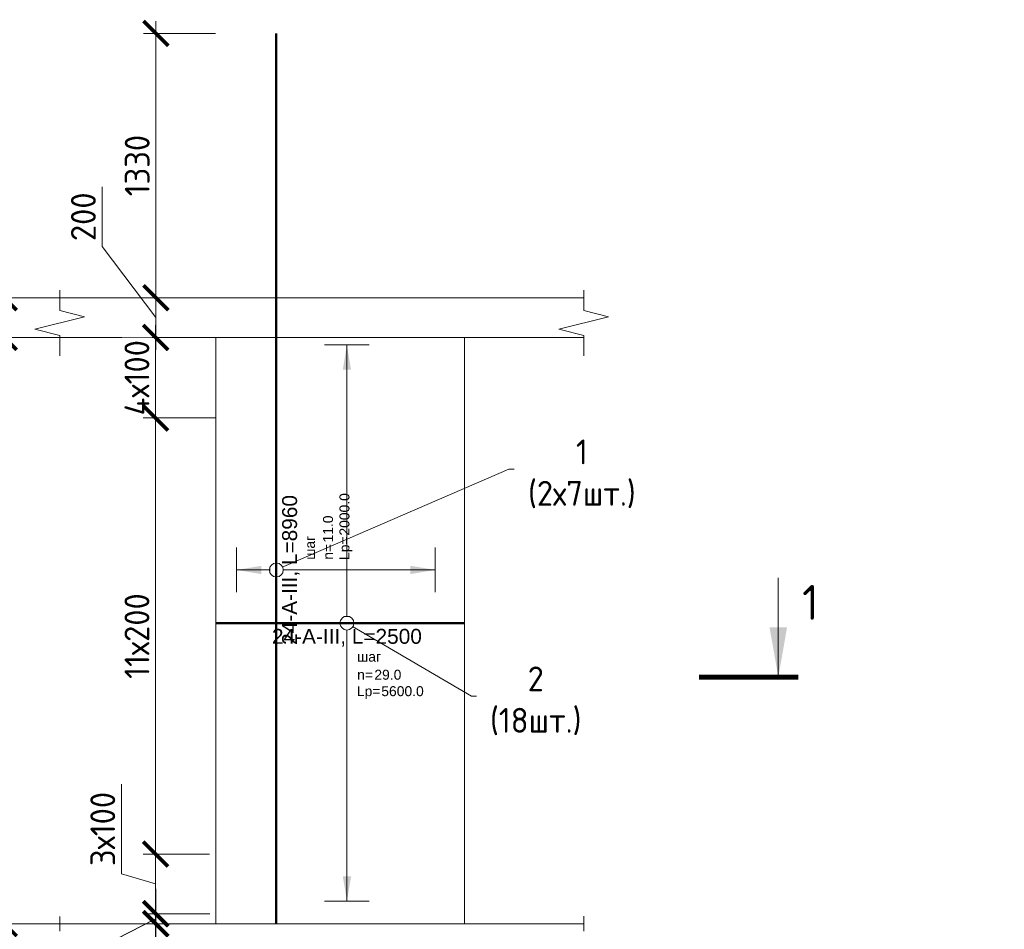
# Model space of a CAD drawing. Header units: millimetres. Extents: x 369815 to 1481759, y -423071 to -27917.
# Tile 188 of 256: x 547732 to 557641, y -325398 to -316243. Entities that reach past the tile are written whole.
import ezdxf
from ezdxf import colors
from ezdxf.entities.mleader import LeaderData, LeaderLine
from ezdxf.enums import TextEntityAlignment as Align
from ezdxf.math import Vec2, Vec3

# ---------------------------------------------------------------- set-up
doc = ezdxf.new("R2010")
doc.units = ezdxf.units.MM
doc.set_wipeout_variables(frame=1)
doc.linetypes.add('01 Штриховая _4 мм_', pattern=[6, 3.5, -2.5])
for name, color, linetype, lineweight in [('AF_Perekritie', 90, 'Continuous', 18), ('AF_Stena', 90, 'Continuous', 18), ('KR_Fundament', 253, 'Continuous', 18), ('АрмСтер', 2, 'Continuous', 50), ('Выноски', 20, 'Continuous', 20), ('подоснова', 151, 'Continuous', 5), ('РАЗМЕРЫ', 1, 'Continuous', 9)]:
    doc.layers.add(name, color=color, linetype=linetype, lineweight=lineweight)
doc.layers.add('АрмСтер_атрибуты', color=2, linetype='Continuous', lineweight=0, plot=False)
doc.styles.add('GOST-2.304_Type-B', font='GOST_Common.ttf')
doc.styles.get("Standard").update_dxf_attribs({"font": 'arial.ttf'})
doc.styles.add('Аннотативный', font='arial.ttf')
doc.styles.add('ГОСТ', font='GOST_Common.ttf')
doc.dimstyles.new('мой 25', dxfattribs={"dimscale": 100, "dimtxt": 2.5, "dimasz": 2.5, "dimexe": 1.25, "dimexo": 0.625, "dimtad": 1, "dimdec": 0, "dimlfac": 0.5, "dimtxsty": 'GOST-2.304_Type-B', "dimblk": 'ARCHTICK', "dimcen": 2.5, "dimdle": 1.25, "dimaunit": 1, "dimadec": 1, "dimazin": 2, "dimtfac": 1, "dimtdec": 0, "dimtmove": 1, "dimatfit": 3, "dimfxl": 6, "dimfxlon": 1, "dimtfill": 1, "dimlwd": -1, "dimlwe": -1, "dimarcsym": 0})

# ---------------------------------------------------------------- blocks, each defined once
blk = doc.blocks.new('_None')
blk = doc.blocks.new('_ArchTick')
at = {"color": 0, "linetype": 'ByBlock', "const_width": 0.15}
blk.add_lwpolyline([(-0.5, -0.5), (0.5, 0.5)], dxfattribs=at)
blk = doc.blocks.new('*D1580')
at = {"layer": 'DEFPOINTS', "color": 0, "transparency": 16777216}
for p in [(549102.3, -319041.2), (549668.2, -319041.2), (549668.2, -319441.2)]:
    blk.add_point(p, dxfattribs=at)
at = {"layer": 'РАЗМЕРЫ', "color": 0, "linetype": 'Continuous', "transparency": 16777216}
for p, q in [((548561, -318526.4), (548561, -317926.4)), ((549102.3, -319241.2), (548561, -318526.4)), ((549102.3, -319566.2), (549102.3, -318916.2)), ((549605.7, -319041.2), (548977.3, -319041.2)), ((549605.7, -319441.2), (548977.3, -319441.2))]:
    blk.add_line(p, q, dxfattribs=at)
at = {"layer": 'РАЗМЕРЫ', "color": 0, "transparency": 16777216, "xscale": 250, "yscale": 250, "zscale": 250}
for p, rotation in [((549102.3, -319041.2), 90), ((549102.3, -319441.2), 270)]:
    blk.add_blockref('_ArchTick', p, dxfattribs=dict(at, rotation=rotation))
at = {"layer": 'РАЗМЕРЫ', "color": 0, "transparency": 16777216, "insert": (548373.5, -318226.4), "char_height": 250, "attachment_point": 5, "rotation": 90, "style": 'GOST-2.304_Type-B', "bg_fill": 3, "box_fill_scale": 1.1, "bg_fill_color": 256, "bg_fill_true_color": 13158600, "bg_fill_transparency": 0}
blk.add_mtext('200', dxfattribs=at)
blk = doc.blocks.new('*D1530')
at = {"layer": 'DEFPOINTS', "color": 0, "transparency": 16777216}
for p in [(549102.3, -316381.2), (550314.8, -316381.2), (549668.2, -319041.2)]:
    blk.add_point(p, dxfattribs=at)
at = {"layer": 'РАЗМЕРЫ', "color": 0, "linetype": 'Continuous', "transparency": 16777216}
for p, q in [((549102.3, -319166.2), (549102.3, -316256.2)), ((549702.3, -316381.2), (548977.3, -316381.2)), ((549605.7, -319041.2), (548977.3, -319041.2))]:
    blk.add_line(p, q, dxfattribs=at)
at = {"layer": 'РАЗМЕРЫ', "color": 0, "transparency": 16777216, "xscale": 250, "yscale": 250, "zscale": 250}
for p, rotation in [((549102.3, -316381.2), 90), ((549102.3, -319041.2), 270)]:
    blk.add_blockref('_ArchTick', p, dxfattribs=dict(at, rotation=rotation))
at = {"layer": 'РАЗМЕРЫ', "color": 0, "transparency": 16777216, "insert": (548914.8, -317711.2), "char_height": 250, "attachment_point": 5, "rotation": 90, "style": 'GOST-2.304_Type-B', "bg_fill": 3, "box_fill_scale": 1.1, "bg_fill_color": 256, "bg_fill_true_color": 13158600, "bg_fill_transparency": 0}
blk.add_mtext('1330', dxfattribs=at)
blk = doc.blocks.new('*U1652')
at = {"layer": 'РАЗМЕРЫ'}
for p, q in [((112.5, 1400), (-112.5, 1400)), ((112.5, -1400), (-112.5, -1400))]:
    blk.add_line(p, q, dxfattribs=at)
at = {"layer": 'РАЗМЕРЫ', "ltscale": 15}
blk.add_line((0, -1400), (0, 1400), dxfattribs=at)
at = {"layer": 'РАЗМЕРЫ'}
for points in [[(0, 1400), (20.9, 1274.8), (-20.9, 1274.8)], [(0, -1400), (20.9, -1274.8), (-20.9, -1274.8)]]:
    blk.add_solid(points, dxfattribs=at)
at = {"layer": 'АрмСтер_атрибуты', "color": 215, "ltscale": 15, "style": 'Аннотативный'}
for s, p in [('шаг', (51.4, -194.2)), ('n=', (51.4, -285.1)), ('Lр=', (50.2, -367.8))]:
    blk.add_text(s, height=50, dxfattribs=at).set_placement(p)
at = {"layer": 'АрмСтер_атрибуты', "style": 'Аннотативный', "flags": 8}
blk.add_attdef('ПОЗ', (110, 29.6), '', height=75, dxfattribs=at)
at = {"layer": 'АрмСтер_атрибуты', "flags": 9}
for tag, p in [('МАССА', (-1033.5, -10.5)), ('ОБОЗНАЧЕНИЕ', (-1033.5, -124.4))]:
    blk.add_attdef(tag, p, '', height=75, dxfattribs=at)
at = {"layer": 'АрмСтер_атрибуты', "color": 215, "style": 'Аннотативный'}
for tag, p, flags in [('ШАГ', (190.9, -194.2), 10), ('КОЛ', (138, -285.1), 8), ('ШИРИНА', (172.9, -367.8), 8)]:
    blk.add_attdef(tag, p, '', height=50, dxfattribs=dict(at, flags=flags))
at = {"linetype": 'Continuous', "lineweight": 0}
blk.add_wipeout([(35, 0), (28.3, 20.6), (10.8, 33.3), (-10.8, 33.3), (-28.3, 20.6), (-35, 0), (-28.3, -20.6), (-10.8, -33.3), (10.8, -33.3), (28.3, -20.6)], dxfattribs=at)
at = {"color": 0, "linetype": 'ByBlock', "lineweight": -2, "ltscale": 100}
blk.add_line((-657.5, 0), (592.5, 0), dxfattribs=at)
at = {"layer": 'РАЗМЕРЫ'}
blk.add_circle((0, 0), 35, dxfattribs=at)
at = {"layer": 'АрмСтер_атрибуты', "style": 'Аннотативный', "flags": 8}
blk.add_attdef('НАИМЕНОВАНИЕ', text='', height=75, dxfattribs=at).set_placement((0, -29.3), align=Align.TOP_CENTER)
blk = doc.blocks.new('*U1642')
at = {"layer": 'РАЗМЕРЫ'}
for p, q in [((112.5, 200), (-112.5, 200)), ((112.5, -800), (-112.5, -800))]:
    blk.add_line(p, q, dxfattribs=at)
at = {"layer": 'РАЗМЕРЫ', "ltscale": 15}
blk.add_line((0, -800), (0, 200), dxfattribs=at)
at = {"layer": 'РАЗМЕРЫ'}
for points in [[(0, 200), (20.9, 74.8), (-20.9, 74.8)], [(0, -800), (20.9, -674.8), (-20.9, -674.8)]]:
    blk.add_solid(points, dxfattribs=at)
at = {"layer": 'АрмСтер_атрибуты', "color": 215, "ltscale": 15, "style": 'Аннотативный'}
for s, p in [('шаг', (51.4, -194.2)), ('n=', (51.4, -285.1)), ('Lр=', (50.2, -367.8))]:
    blk.add_text(s, height=50, dxfattribs=at).set_placement(p)
at = {"layer": 'АрмСтер_атрибуты', "style": 'Аннотативный', "flags": 8}
blk.add_attdef('ПОЗ', (110, 29.6), '', height=75, dxfattribs=at)
at = {"layer": 'АрмСтер_атрибуты', "flags": 9}
for tag, p in [('МАССА', (-2096, -10.5)), ('ОБОЗНАЧЕНИЕ', (-2096, -124.4))]:
    blk.add_attdef(tag, p, '', height=75, dxfattribs=at)
at = {"layer": 'АрмСтер_атрибуты', "color": 215, "style": 'Аннотативный'}
for tag, p, flags in [('ШАГ', (190.9, -194.2), 10), ('КОЛ', (138, -285.1), 8), ('ШИРИНА', (172.9, -367.8), 8)]:
    blk.add_attdef(tag, p, '', height=50, dxfattribs=dict(at, flags=flags))
at = {"linetype": 'Continuous', "lineweight": 0}
blk.add_wipeout([(35, 0), (28.3, 20.6), (10.8, 33.3), (-10.8, 33.3), (-28.3, 20.6), (-35, 0), (-28.3, -20.6), (-10.8, -33.3), (10.8, -33.3), (28.3, -20.6)], dxfattribs=at)
at = {"color": 0, "linetype": 'ByBlock', "lineweight": -2, "ltscale": 100}
blk.add_line((-1780, 0), (2700, 0), dxfattribs=at)
at = {"layer": 'РАЗМЕРЫ'}
blk.add_circle((0, 0), 35, dxfattribs=at)
at = {"layer": 'АрмСтер_атрибуты', "style": 'Аннотативный', "flags": 8}
blk.add_attdef('НАИМЕНОВАНИЕ', text='', height=75, dxfattribs=at).set_placement((0, -29.3), align=Align.TOP_CENTER)
blk = doc.blocks.new('*D1581')
at = {"layer": 'DEFPOINTS', "color": 0, "transparency": 16777216}
for p in [(548496.7, -319041.2), (547577.7, -319441.2), (548496.7, -319441.2)]:
    blk.add_point(p, dxfattribs=at)
at = {"layer": 'РАЗМЕРЫ', "color": 0, "linetype": 'Continuous', "transparency": 16777216}
for p, q in [((547234, -319138), (547234, -318538)), ((547577.7, -318916.2), (547577.7, -319566.2)), ((548177.7, -319041.2), (547452.7, -319041.2)), ((547577.7, -319241.2), (547234, -319138)), ((548177.7, -319441.2), (547452.7, -319441.2))]:
    blk.add_line(p, q, dxfattribs=at)
at = {"layer": 'РАЗМЕРЫ', "color": 0, "transparency": 16777216, "xscale": 250, "yscale": 250, "zscale": 250}
for p, rotation in [((547577.7, -319041.2), 90), ((547577.7, -319441.2), 270)]:
    blk.add_blockref('_ArchTick', p, dxfattribs=dict(at, rotation=rotation))
at = {"layer": 'РАЗМЕРЫ', "color": 0, "transparency": 16777216, "insert": (547046.5, -318838), "char_height": 250, "attachment_point": 5, "rotation": 90, "style": 'GOST-2.304_Type-B', "bg_fill": 3, "box_fill_scale": 1.1, "bg_fill_color": 256, "bg_fill_true_color": 13158600, "bg_fill_transparency": 0}
blk.add_mtext('200', dxfattribs=at)
blk = doc.blocks.new('*D1582')
at = {"layer": 'DEFPOINTS', "color": 0, "transparency": 16777216}
for p in [(548496.7, -319441.2), (547577.7, -325341.2), (549055.4, -325341.2)]:
    blk.add_point(p, dxfattribs=at)
at = {"layer": 'РАЗМЕРЫ', "color": 0, "linetype": 'Continuous', "transparency": 16777216}
for p, q in [((547577.7, -319316.2), (547577.7, -325466.2)), ((548177.7, -319441.2), (547452.7, -319441.2)), ((548177.7, -325341.2), (547452.7, -325341.2))]:
    blk.add_line(p, q, dxfattribs=at)
at = {"layer": 'РАЗМЕРЫ', "color": 0, "transparency": 16777216, "xscale": 250, "yscale": 250, "zscale": 250}
for p, rotation in [((547577.7, -319441.2), 90), ((547577.7, -325341.2), 270)]:
    blk.add_blockref('_ArchTick', p, dxfattribs=dict(at, rotation=rotation))
at = {"layer": 'РАЗМЕРЫ', "color": 0, "transparency": 16777216, "insert": (547390.2, -322391.2), "char_height": 250, "attachment_point": 5, "rotation": 90, "style": 'GOST-2.304_Type-B', "bg_fill": 3, "box_fill_scale": 1.1, "bg_fill_color": 256, "bg_fill_true_color": 13158600, "bg_fill_transparency": 0}
blk.add_mtext('2950', dxfattribs=at)
blk = doc.blocks.new('*D1528')
at = {"layer": 'DEFPOINTS', "color": 0, "transparency": 16777216}
for p in [(549102.3, -325241.3), (549707, -325241.3), (549707, -325341.2)]:
    blk.add_point(p, dxfattribs=at)
at = {"layer": 'РАЗМЕРЫ', "color": 0, "linetype": 'Continuous', "transparency": 16777216}
for p, q in [((549102.3, -325241.3), (549102.3, -324991.3)), ((549102.3, -325291.2), (548571, -325564.5)), ((549644.5, -325241.3), (548977.3, -325241.3)), ((549102.3, -325341.2), (549102.3, -325241.3)), ((549102.3, -325341.2), (549102.3, -325241.3)), ((549644.5, -325341.2), (548977.3, -325341.2)), ((549102.3, -325341.2), (549102.3, -325591.2)), ((548571, -325564.5), (548571, -325989.5))]:
    blk.add_line(p, q, dxfattribs=at)
at = {"layer": 'РАЗМЕРЫ', "color": 0, "transparency": 16777216, "xscale": 250, "yscale": 250, "zscale": 250}
for p, rotation in [((549102.3, -325241.3), 270), ((549102.3, -325341.2), 90)]:
    blk.add_blockref('_ArchTick', p, dxfattribs=dict(at, rotation=rotation))
at = {"layer": 'РАЗМЕРЫ', "color": 0, "transparency": 16777216, "insert": (548383.5, -325777), "char_height": 250, "attachment_point": 5, "rotation": 90, "style": 'GOST-2.304_Type-B', "bg_fill": 3, "box_fill_scale": 1.1, "bg_fill_color": 256, "bg_fill_true_color": 13158600, "bg_fill_transparency": 0}
blk.add_mtext('50', dxfattribs=at)
blk = doc.blocks.new('*D2314')
at = {"layer": 'DEFPOINTS', "color": 0, "transparency": 16777216}
for p in [(549665.6, -319441.5), (549099.7, -320251.5), (549392, -320251.5)]:
    blk.add_point(p, dxfattribs=at)
at = {"layer": 'РАЗМЕРЫ', "color": 0, "linetype": 'Continuous', "transparency": 16777216}
for p, q in [((549099.7, -319316.5), (549099.7, -320376.5)), ((549603.1, -319441.5), (548974.7, -319441.5)), ((549329.5, -320251.5), (548974.7, -320251.5))]:
    blk.add_line(p, q, dxfattribs=at)
at = {"layer": 'РАЗМЕРЫ', "color": 0, "transparency": 16777216, "insert": (548912.2, -319846.5), "char_height": 250, "attachment_point": 5, "rotation": 90, "style": 'GOST-2.304_Type-B', "bg_fill": 3, "box_fill_scale": 1.1, "bg_fill_color": 256, "bg_fill_true_color": 13158600, "bg_fill_transparency": 0}
blk.add_mtext('4х100', dxfattribs=at)
at = {"layer": 'РАЗМЕРЫ', "color": 0, "transparency": 16777216, "xscale": 250, "yscale": 250, "zscale": 250}
for p, rotation in [((549099.7, -319441.5), 90), ((549099.7, -320251.5), 270)]:
    blk.add_blockref('_ArchTick', p, dxfattribs=dict(at, rotation=rotation))
blk = doc.blocks.new('*D2391')
at = {"layer": 'DEFPOINTS', "color": 0, "transparency": 16777216}
for p in [(549099.7, -325241.3), (549704.4, -325241.3), (549704.4, -325341.2)]:
    blk.add_point(p, dxfattribs=at)
at = {"layer": 'РАЗМЕРЫ', "color": 0, "linetype": 'Continuous', "transparency": 16777216}
for p, q in [((549099.7, -325241.3), (549099.7, -324991.3)), ((549099.7, -325291.2), (548568.4, -325564.5)), ((549641.9, -325241.3), (548974.7, -325241.3)), ((549099.7, -325341.2), (549099.7, -325241.3)), ((549099.7, -325341.2), (549099.7, -325241.3)), ((549641.9, -325341.2), (548974.7, -325341.2)), ((549099.7, -325341.2), (549099.7, -325591.2)), ((548568.4, -325564.5), (548568.4, -325989.5))]:
    blk.add_line(p, q, dxfattribs=at)
at = {"layer": 'РАЗМЕРЫ', "color": 0, "transparency": 16777216, "xscale": 250, "yscale": 250, "zscale": 250}
for p, rotation in [((549099.7, -325241.3), 270), ((549099.7, -325341.2), 90)]:
    blk.add_blockref('_ArchTick', p, dxfattribs=dict(at, rotation=rotation))
at = {"layer": 'РАЗМЕРЫ', "color": 0, "transparency": 16777216, "insert": (548380.9, -325777), "char_height": 250, "attachment_point": 5, "rotation": 90, "style": 'GOST-2.304_Type-B', "bg_fill": 3, "box_fill_scale": 1.1, "bg_fill_color": 256, "bg_fill_true_color": 13158600, "bg_fill_transparency": 0}
blk.add_mtext('50', dxfattribs=at)
blk = doc.blocks.new('*D2390')
at = {"layer": 'DEFPOINTS', "color": 0, "transparency": 16777216}
for p in [(549099.7, -325241.3), (549704.4, -325241.3), (549704.4, -325341.2)]:
    blk.add_point(p, dxfattribs=at)
at = {"layer": 'РАЗМЕРЫ', "color": 0, "linetype": 'Continuous', "transparency": 16777216}
for p, q in [((549099.7, -325241.3), (549099.7, -324991.3)), ((549099.7, -325291.2), (548568.4, -325564.5)), ((549641.9, -325241.3), (548974.7, -325241.3)), ((549099.7, -325341.2), (549099.7, -325241.3)), ((549099.7, -325341.2), (549099.7, -325241.3)), ((549641.9, -325341.2), (548974.7, -325341.2)), ((549099.7, -325341.2), (549099.7, -325591.2)), ((548568.4, -325564.5), (548568.4, -325989.5))]:
    blk.add_line(p, q, dxfattribs=at)
at = {"layer": 'РАЗМЕРЫ', "color": 0, "transparency": 16777216, "xscale": 250, "yscale": 250, "zscale": 250}
for p, rotation in [((549099.7, -325241.3), 270), ((549099.7, -325341.2), 90)]:
    blk.add_blockref('_ArchTick', p, dxfattribs=dict(at, rotation=rotation))
at = {"layer": 'РАЗМЕРЫ', "color": 0, "transparency": 16777216, "insert": (548380.9, -325777), "char_height": 250, "attachment_point": 5, "rotation": 90, "style": 'GOST-2.304_Type-B', "bg_fill": 3, "box_fill_scale": 1.1, "bg_fill_color": 256, "bg_fill_true_color": 13158600, "bg_fill_transparency": 0}
blk.add_mtext('50', dxfattribs=at)
blk = doc.blocks.new('*D2392')
at = {"layer": 'DEFPOINTS', "color": 0, "transparency": 16777216}
for p in [(549099.7, -324641.3), (549704.4, -324641.3), (549605.4, -325241.3)]:
    blk.add_point(p, dxfattribs=at)
at = {"layer": 'РАЗМЕРЫ', "color": 0, "linetype": 'Continuous', "transparency": 16777216}
for p, q in [((548755.9, -324838.2), (548755.9, -323938.2)), ((549099.7, -325366.3), (549099.7, -324516.3)), ((549641.9, -324641.3), (548974.7, -324641.3)), ((549099.7, -324941.3), (548755.9, -324838.2)), ((549542.9, -325241.3), (548974.7, -325241.3))]:
    blk.add_line(p, q, dxfattribs=at)
at = {"layer": 'РАЗМЕРЫ', "color": 0, "transparency": 16777216, "xscale": 250, "yscale": 250, "zscale": 250}
for p, rotation in [((549099.7, -324641.3), 90), ((549099.7, -325241.3), 270)]:
    blk.add_blockref('_ArchTick', p, dxfattribs=dict(at, rotation=rotation))
at = {"layer": 'РАЗМЕРЫ', "color": 0, "transparency": 16777216, "insert": (548568.4, -324388.2), "char_height": 250, "attachment_point": 5, "rotation": 90, "style": 'GOST-2.304_Type-B', "bg_fill": 3, "box_fill_scale": 1.1, "bg_fill_color": 256, "bg_fill_true_color": 13158600, "bg_fill_transparency": 0}
blk.add_mtext('3х100', dxfattribs=at)
blk = doc.blocks.new('*D2393')
at = {"layer": 'DEFPOINTS', "color": 0, "transparency": 16777216}
for p in [(549099.7, -320251.2), (549764.4, -320251.2), (549673.7, -324641.3)]:
    blk.add_point(p, dxfattribs=at)
at = {"layer": 'РАЗМЕРЫ', "color": 0, "linetype": 'Continuous', "transparency": 16777216}
for p, q in [((549099.7, -324766.3), (549099.7, -320126.2)), ((549699.7, -320251.2), (548974.7, -320251.2)), ((549611.2, -324641.3), (548974.7, -324641.3))]:
    blk.add_line(p, q, dxfattribs=at)
at = {"layer": 'РАЗМЕРЫ', "color": 0, "transparency": 16777216, "xscale": 250, "yscale": 250, "zscale": 250}
for p, rotation in [((549099.7, -320251.2), 90), ((549099.7, -324641.3), 270)]:
    blk.add_blockref('_ArchTick', p, dxfattribs=dict(at, rotation=rotation))
at = {"layer": 'РАЗМЕРЫ', "color": 0, "transparency": 16777216, "insert": (548912.2, -322446.2), "char_height": 250, "attachment_point": 5, "rotation": 90, "style": 'GOST-2.304_Type-B', "bg_fill": 3, "box_fill_scale": 1.1, "bg_fill_color": 256, "bg_fill_true_color": 13158600, "bg_fill_transparency": 0}
blk.add_mtext('11х200', dxfattribs=at)

msp = doc.modelspace()

# ---------------------------------------------------------------- hatches: boundary and pattern name
at = {"layer": 'Выноски'}
msp.add_hatch(color=256, dxfattribs=at).paths.add_polyline_path([(555366.7, -322859.1), (555454.8, -322359.1), (555278.5, -322359.1)], flags=0)

# ---------------------------------------------------------------- linework, layer by layer
at = {"layer": 'AF_Perekritie', "linetype": '01 Штриховая _4 мм_', "lineweight": 9}
for p, q in [((553327.1, -319041.2, 3100), (553408.5, -319041.2, 3100)), ((553327.1, -319041.2, 3100), (553408.5, -319041.2, 3100)), ((553408.5, -319441.2, 3100), (553327.1, -319441.2, 3100)), ((553408.5, -319441.2, 3100), (553327.1, -319441.2, 3100)), ((553327.1, -325341.2, 3100), (553408.5, -325341.2, 3100))]:
    msp.add_line(p, q, dxfattribs=at)
at = {"layer": 'AF_Stena', "lineweight": 0}
msp.add_line((552207, -325341.2, 3100), (552207, -319441.2, 3100), dxfattribs=at)
at = {"layer": 'AF_Stena', "lineweight": 20, "elevation": 3100}
for points in [[(548136.2, -319116.2), (548136.2, -318966.2)], [(548136.2, -319116.2), (548136.2, -318966.2)], [(553408.5, -319116.2), (553408.5, -318966.2)], [(553408.5, -319116.2), (553408.5, -318966.2)], [(548136.2, -319116.2), (548136.2, -319171.2)], [(548136.2, -319116.2), (548136.2, -319171.2)], [(553408.5, -319116.2), (553408.5, -319171.2)], [(553408.5, -319116.2), (553408.5, -319171.2)], [(553658.5, -319233.7), (553158.5, -319358.7)], [(553658.5, -319233.7), (553158.5, -319358.7)], [(553408.5, -319171.2), (553658.5, -319233.7)], [(553408.5, -319171.2), (553658.5, -319233.7)], [(547886.2, -319358.7), (548136.2, -319421.2)], [(547886.2, -319358.7), (548136.2, -319421.2)], [(548136.2, -319421.2), (548136.2, -319476.2)], [(548136.2, -319421.2), (548136.2, -319476.2)], [(553158.5, -319358.7), (553408.5, -319421.2)], [(553158.5, -319358.7), (553408.5, -319421.2)], [(553408.5, -319421.2), (553408.5, -319476.2)], [(553408.5, -319421.2), (553408.5, -319476.2)], [(548136.2, -319476.2), (548136.2, -319626.2)], [(548136.2, -319476.2), (548136.2, -319626.2)], [(553408.5, -319476.2), (553408.5, -319626.2)], [(553408.5, -319476.2), (553408.5, -319626.2)], [(553408.5, -325416.2), (553408.5, -325266.2)]]:
    msp.add_lwpolyline(points, dxfattribs=at)
at = {"layer": 'АрмСтер', "ltscale": 15}
msp.add_line((550314.8, -325341.2, 3100), (550314.8, -316381.2, 3100), dxfattribs=at)
at = {"layer": 'Выноски'}
msp.add_line((555366.7, -322859.1, 3100), (555366.7, -321859.1, 3100), dxfattribs=at)
at = {"layer": 'Выноски', "elevation": 3100}
msp.add_lwpolyline([(554566.7, -322859.1, 50, 50, 0), (555566.7, -322859.1, 50, 50, 0)], format="xyseb", dxfattribs=at)

# ---------------------------------------------------------------- texts
at = {"layer": 'Выноски', "style": 'GOST-2.304_Type-B'}
msp.add_text('1', height=350, dxfattribs=at).set_placement((555606, -322282.3, 3100))

# ---------------------------------------------------------------- dimensions: what is measured, and where the dimension line sits
at = {"layer": 'РАЗМЕРЫ', "color": 146}
dim = msp.add_linear_dim(base=(549102.3, -319041.2, 3100), p1=(549668.2, -319441.2, 3100), p2=(549668.2, -319041.2, 3100), angle=90, dimstyle='мой 25', dxfattribs=at)
dim.commit()
dim.dimension.update_dxf_attribs({"geometry": '*D1580', "text_midpoint": (548561, -318463.9, 3100), "dimtype": 160})

# ---------------------------------------------------------------- leaders
at = {"layer": 'подоснова'}
ml = msp.add_multileader_mtext('Standard', dxfattribs=at)
ml.set_content('1 (2х7шт.)', color=256, style='GOST-2.304_Type-B')
ml.set_leader_properties(color=256, linetype='ByLayer', lineweight=15)
ml.set_arrow_properties(name='NONE')
ml.build(insert=Vec2(0, 0))
ml.multileader.update_dxf_attribs({"text_left_attachment_type": 6, "text_right_attachment_type": 6, "dogleg_length": 10, "arrow_head_size": 18})
ctx = ml.context
ctx.base_point, ctx.char_height, ctx.arrow_head_size, ctx.landing_gap_size, ctx.plane_origin = Vec3(552664.5, -320768, 3100), 250, 18, 20, Vec3(549910.9, -319465.5, 3100)
ctx.left_attachment, ctx.right_attachment, ctx.text_align_type = 6, 6, 1
notes = []
notes.append((ctx, [(0, (1, 1, 0), (552654.5, -320768, 3100), (1, 0), 10, [(0, [(550314.8, -321781.2, 3100)], 0, [])])]))
ctx.mtext.insert, ctx.mtext.width, ctx.mtext.alignment, ctx.mtext.flow_direction = Vec3(553389.8, -320468, 3100), 22.898, 2, 5
ml = msp.add_multileader_mtext('Standard', dxfattribs=at)
ml.set_content('2 (18шт.)', color=256, style='GOST-2.304_Type-B')
ml.set_leader_properties(color=256, linetype='ByLayer', lineweight=15)
ml.set_arrow_properties(name='NONE')
ml.build(insert=Vec2(0, 0))
ml.multileader.update_dxf_attribs({"text_left_attachment_type": 6, "text_right_attachment_type": 6, "dogleg_length": 10, "arrow_head_size": 18})
ctx = ml.context
ctx.base_point, ctx.char_height, ctx.arrow_head_size, ctx.landing_gap_size, ctx.plane_origin = Vec3(552287.7, -323052.6, 3100), 250, 18, 20, Vec3(550184.8, -322506.5, 3100)
ctx.left_attachment, ctx.right_attachment, ctx.text_align_type = 6, 6, 1
notes.append((ctx, [(0, (1, 1, 0), (552277.7, -323052.6, 3100), (1, 0), 10, [(0, [(551025.4, -322315.5, 3100)], 0, [])])]))
ctx.mtext.insert, ctx.mtext.width, ctx.mtext.alignment, ctx.mtext.flow_direction = Vec3(552925.5, -322752.6, 3100), 22.898, 2, 5
for ctx, leaders in notes:
    for number, flags, end, landing, length, lines in leaders:
        leader = LeaderData()
        leader.index, (leader.has_last_leader_line, leader.has_dogleg_vector, leader.attachment_direction) = number, flags
        leader.last_leader_point, leader.dogleg_vector, leader.dogleg_length = Vec3(end), Vec3(landing), length
        for number, points, colour, breaks in lines:
            line = LeaderLine()
            line.index, line.vertices, line.color, line.breaks = number, Vec3.list(points), colors.encode_raw_color(colour), breaks
            leader.lines.append(line)
        ctx.leaders.append(leader)

# ---------------------------------------------------------------- next in the draw order: linework, layer by layer
at = {"layer": 'AF_Perekritie', "linetype": '01 Штриховая _4 мм_', "lineweight": 9}
msp.add_line((548136.2, -319441.2, 3100), (553327, -319441.2, 3100), dxfattribs=at)
at = {"layer": 'AF_Stena', "lineweight": 0}
for p, q in [((552207, -319441.2, 3100), (549707, -319441.2, 3100)), ((549707, -319441.2, 3100), (549707, -325341.2, 3100))]:
    msp.add_line(p, q, dxfattribs=at)
at = {"layer": 'AF_Stena', "lineweight": 20, "elevation": 3100}
for points in [[(548386.2, -319233.7), (547886.2, -319358.7)], [(548386.2, -319233.7), (547886.2, -319358.7)], [(548136.2, -319171.2), (548386.2, -319233.7)], [(548136.2, -319171.2), (548386.2, -319233.7)]]:
    msp.add_lwpolyline(points, dxfattribs=at)

# ---------------------------------------------------------------- next in the draw order: dimensions: what is measured, and where the dimension line sits
at = {"layer": 'РАЗМЕРЫ', "color": 146, "true_color": 0x006272}
dim = msp.add_linear_dim(base=(549102.3, -316381.2, 3100), p1=(549668.2, -319041.2, 3100), p2=(550314.8, -316381.2, 3100), angle=90, dimstyle='мой 25', dxfattribs=at)
dim.commit()
dim.dimension.update_dxf_attribs({"geometry": '*D1530', "text_midpoint": (548914.8, -317711.2, 3100)})

# ---------------------------------------------------------------- next in the draw order: linework, layer by layer
at = {"layer": 'AF_Perekritie', "linetype": '01 Штриховая _4 мм_', "lineweight": 9}
msp.add_line((553327, -319041.2, 3100), (548136.2, -319041.2, 3100), dxfattribs=at)

# ---------------------------------------------------------------- next in the draw order: block references
at = {"layer": 'АрмСтер', "ltscale": 15}
ref = msp.add_blockref('*U1652', (551025.4, -322315.5, 3100), dxfattribs=dict(at, xscale=2, yscale=2, zscale=2))
ref.add_attrib('НАИМЕНОВАНИЕ', '24-A-III, L=2500', dxfattribs={"layer": 'АрмСтер_атрибуты', "height": 150, "style": 'Аннотативный', "flags": 8}).set_placement((551025.4, -322374.2, 3100), align=Align.TOP_CENTER)
ref.add_attrib('КОЛ', '29.0', (551301.5, -322885.8, 3100), dxfattribs={"layer": 'АрмСтер_атрибуты', "color": 215, "height": 100, "style": 'Аннотативный', "flags": 8})
ref.add_attrib('ШИРИНА', '5600.0', (551371.2, -323051.1, 3100), dxfattribs={"layer": 'АрмСтер_атрибуты', "color": 215, "height": 100, "style": 'Аннотативный', "flags": 8})

# ---------------------------------------------------------------- next in the draw order: block references
ref = msp.add_blockref('*U1642', (550314.8, -321781.2, 3100), dxfattribs=dict(at, xscale=2, yscale=2, zscale=2, rotation=90))
ref.add_attrib('НАИМЕНОВАНИЕ', '24-A-III, L=8960', dxfattribs={"layer": 'АрмСтер_атрибуты', "height": 150, "rotation": 90, "style": 'Аннотативный', "flags": 8}).set_placement((550373.5, -321781.2, 3100), align=Align.TOP_CENTER)
ref.add_attrib('КОЛ', '11.0', (550885.1, -321505.1, 3100), dxfattribs={"layer": 'АрмСтер_атрибуты', "color": 215, "height": 100, "rotation": 90, "style": 'Аннотативный', "flags": 8})
ref.add_attrib('ШИРИНА', '2000.0', (551050.4, -321435.4, 3100), dxfattribs={"layer": 'АрмСтер_атрибуты', "color": 215, "height": 100, "rotation": 90, "style": 'Аннотативный', "flags": 8})

# ---------------------------------------------------------------- next in the draw order: linework, layer by layer
at = {"layer": 'AF_Perekritie', "linetype": '01 Штриховая _4 мм_', "lineweight": 9}
for p, q in [((553327, -319041.2, 3100), (548136.2, -319041.2, 3100)), ((548136.2, -319441.2, 3100), (553327, -319441.2, 3100))]:
    msp.add_line(p, q, dxfattribs=at)
at = {"layer": 'AF_Stena', "lineweight": 0}
for p, q in [((552207, -319441.2, 3100), (549707, -319441.2, 3100)), ((549707, -325341.2, 3100), (552207, -325341.2, 3100))]:
    msp.add_line(p, q, dxfattribs=at)
at = {"layer": 'KR_Fundament', "lineweight": 0}
msp.add_line((553408.5, -325341.2, 3100), (548136.2, -325341.2, 3100), dxfattribs=at)

# ---------------------------------------------------------------- next in the draw order: dimensions: what is measured, and where the dimension line sits
at = {"layer": 'РАЗМЕРЫ', "color": 146}
dim = msp.add_linear_dim(base=(547577.7, -319441.2, 3100), p1=(548496.7, -319041.2, 3100), p2=(548496.7, -319441.2, 3100), angle=90, dimstyle='мой 25', dxfattribs=at)
dim.commit()
dim.dimension.update_dxf_attribs({"geometry": '*D1581', "text_midpoint": (547046.5, -319075.5, 3100)})

# ---------------------------------------------------------------- next in the draw order: dimensions: what is measured, and where the dimension line sits
dim = msp.add_linear_dim(base=(547577.7, -325341.2, 3100), p1=(548496.7, -319441.2, 3100), p2=(549055.4, -325341.2, 3100), angle=90, dimstyle='мой 25', dxfattribs=at)
dim.commit()
dim.dimension.update_dxf_attribs({"geometry": '*D1582', "text_midpoint": (547390.2, -322391.2, 3100)})

# ---------------------------------------------------------------- next in the draw order: linework, layer by layer
at = {"layer": 'AF_Stena', "lineweight": 20, "elevation": 3100}
msp.add_lwpolyline([(548136.2, -325418.2), (548136.2, -325268.2)], dxfattribs=at)
at = {"layer": 'KR_Fundament', "lineweight": 0}
msp.add_line((553327, -325341.2, 3100), (548136.2, -325341.2, 3100), dxfattribs=at)

# ---------------------------------------------------------------- next in the draw order: dimensions: what is measured, and where the dimension line sits
at = {"layer": 'РАЗМЕРЫ', "color": 146, "true_color": 0x006272}
dim = msp.add_linear_dim(base=(549099.7, -320251.5, 3100), p1=(549665.6, -319441.5, 3100), p2=(549392, -320251.5, 3100), angle=90, text='4х100', dimstyle='мой 25', dxfattribs=at)
dim.commit()
dim.dimension.update_dxf_attribs({"geometry": '*D2314', "text_midpoint": (549099.7, -319846.5, 3100), "dimtype": 160})

# ---------------------------------------------------------------- next in the draw order: dimensions: what is measured, and where the dimension line sits
dim = msp.add_linear_dim(base=(549102.3, -325241.3, 3100), p1=(549707, -325341.2, 3100), p2=(549707, -325241.3, 3100), angle=90, dimstyle='мой 25', dxfattribs=at)
dim.commit()
dim.dimension.update_dxf_attribs({"geometry": '*D1528', "text_midpoint": (548571, -325627, 3100), "dimtype": 160})

# ---------------------------------------------------------------- next in the draw order: dimensions: what is measured, and where the dimension line sits
dim = msp.add_linear_dim(base=(549099.7, -325241.3, 3100), p1=(549704.4, -325341.2, 3100), p2=(549704.4, -325241.3, 3100), angle=90, dimstyle='мой 25', dxfattribs=at)
dim.commit()
dim.dimension.update_dxf_attribs({"geometry": '*D2391', "text_midpoint": (548568.4, -325627, 3100), "dimtype": 160})

# ---------------------------------------------------------------- next in the draw order: dimensions: what is measured, and where the dimension line sits
dim = msp.add_linear_dim(base=(549099.7, -325241.3, 3100), p1=(549704.4, -325341.2, 3100), p2=(549704.4, -325241.3, 3100), angle=90, dimstyle='мой 25', dxfattribs=at)
dim.commit()
dim.dimension.update_dxf_attribs({"geometry": '*D2390', "text_midpoint": (548568.4, -325627, 3100), "dimtype": 160})

# ---------------------------------------------------------------- next in the draw order: dimensions: what is measured, and where the dimension line sits
dim = msp.add_linear_dim(base=(549099.7, -324641.3, 3100), p1=(549605.4, -325241.3, 3100), p2=(549704.4, -324641.3, 3100), angle=90, text='3х100', dimstyle='мой 25', dxfattribs=at)
dim.commit()
dim.dimension.update_dxf_attribs({"geometry": '*D2392', "text_midpoint": (548568.4, -324775.7, 3100)})

# ---------------------------------------------------------------- next in the draw order: dimensions: what is measured, and where the dimension line sits
dim = msp.add_linear_dim(base=(549099.7, -320251.2, 3100), p1=(549673.7, -324641.3, 3100), p2=(549764.4, -320251.2, 3100), angle=90, text='11х200', dimstyle='мой 25', dxfattribs=at)
dim.commit()
dim.dimension.update_dxf_attribs({"geometry": '*D2393', "text_midpoint": (548912.2, -322446.2, 3100)})

# ---------------------------------------------------------------- next in the draw order: texts
at = {"ltscale": 100, "insert": (521291.1, -321222.3, 3100), "char_height": 250, "width": 17398.124, "attachment_point": 1, "style": 'GOST-2.304_Type-B'}
msp.add_mtext('\\pi-750,l750,t750,5000;1.^IОбщие примечания см. лист 1\\P2.^IШпильки поз.3 устанавливать с шагом 400 по вертикали и с шагом  400 по горизонтали .\\P3.^IАрмирование пилонов  выполнять отдельными стержнями. Арматуру вязать вязальной проволокой в каждом пересечении.\\P{\\C7;4.^IДиаметр оправки стержня при d<20мм - 5d, при d≥20мм - 8d}', dxfattribs=at)
at = {"layer": 'Выноски', "color": 240, "true_color": 0xed1f24, "insert": (476937.8, -323613.3), "char_height": 250, "width": 18219.66, "attachment_point": 1, "style": 'ГОСТ'}
msp.add_mtext('\\pi-500,l500;В выделенной области представлена замененная ( актуальная) версия. Содержание изменения см. в листе разрешения на внесение изменений{\\H1.025x; }', dxfattribs=at)

doc.saveas('drawing.dxf')
